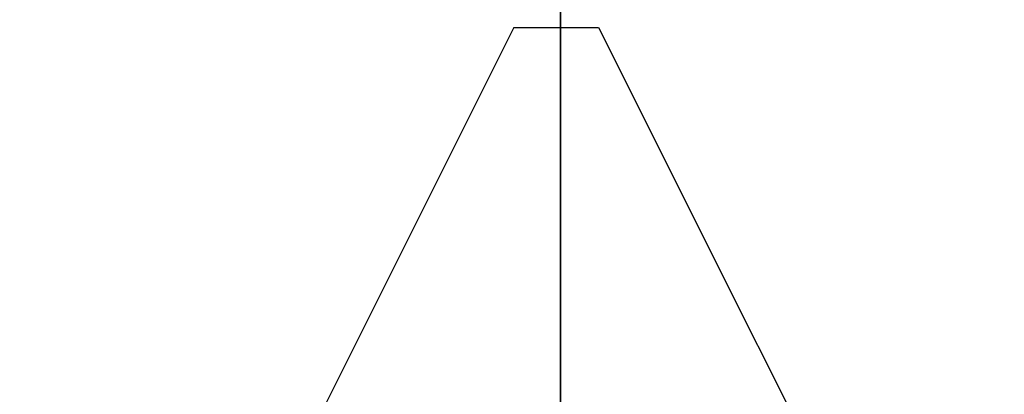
# Model space of a CAD drawing. Header units: millimetres. Extents: x -356 to 356, y -410 to 410.
# Tile 40 of 126: x -2.55 to 2.09, y -23.73 to -21.96. Entities that reach past the tile are written whole.
import ezdxf

# ---------------------------------------------------------------- set-up
doc = ezdxf.new("R2010")
doc.units = ezdxf.units.MM
doc.header["$MEASUREMENT"] = 0
doc.layers.add('1', color=7, linetype='Continuous')

msp = doc.modelspace()

# ---------------------------------------------------------------- linework, layer by layer
at = {"layer": '1', "color": 252, "extrusion": (-0.000237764, 0, 1)}
msp.add_lwpolyline([(-27.5494, 0), (-27.533, -0.9501), (-27.4838, -1.899), (-27.4019, -2.8457), (-27.2874, -3.789), (-27.1403, -4.7278), (-26.961, -5.6609), (-26.7495, -6.5874), (-26.5062, -7.5059), (-26.2314, -8.4155), (-25.9253, -9.3151), (-25.5883, -10.2036), (-25.2209, -11.0799), (-24.8235, -11.943), (-24.3965, -12.7919), (-23.9404, -13.6255), (-23.4559, -14.4429), (-22.9434, -15.2431), (-22.4036, -16.0251), (-21.8372, -16.788), (-21.2447, -17.5309), (-20.6269, -18.253), (-19.9847, -18.9532), (-19.3186, -19.6309), (-18.6295, -20.2852), (-17.9182, -20.9153), (-17.1857, -21.5205), (-16.4326, -22.1001), (-15.66, -22.6533), (-14.8688, -23.1795), (-14.0599, -23.6781), (-13.2343, -24.1484), (-12.3929, -24.59), (-11.5368, -25.0023), (-10.6669, -25.3848), (-9.7844, -25.7371), (-8.8902, -26.0586), (-7.9855, -26.3491), (-7.0713, -26.6083), (-6.1487, -26.8357), (-5.2188, -27.0311), (-4.2827, -27.1943), (-3.3415, -27.3251), (-2.3963, -27.4233), (-1.4484, -27.4889), (-0.4987, -27.5217), (0.4515, -27.5217), (1.4012, -27.4889), (2.3491, -27.4233), (3.2943, -27.3251), (4.2354, -27.1943), (5.1715, -27.0311), (6.1015, -26.8357), (7.0241, -26.6083), (7.9383, -26.3491), (8.843, -26.0586), (9.7372, -25.7371), (10.6197, -25.3848), (11.4895, -25.0023), (12.3457, -24.59), (13.1871, -24.1484), (14.0127, -23.6781), (14.8216, -23.1795), (15.6128, -22.6533), (16.3854, -22.1001), (17.1384, -21.5205), (17.871, -20.9153), (18.5823, -20.2852), (19.2714, -19.6309), (19.9374, -18.9532), (20.5797, -18.253), (21.1975, -17.5309), (21.7899, -16.788), (22.3564, -16.0251), (22.8962, -15.2431), (23.4087, -14.4429), (23.8932, -13.6255), (24.3493, -12.7919), (24.7763, -11.943), (25.1737, -11.0799), (25.5411, -10.2036), (25.8781, -9.3151), (26.1842, -8.4155), (26.459, -7.5059), (26.7023, -6.5874), (26.9138, -5.6609), (27.0931, -4.7278), (27.2401, -3.789), (27.3547, -2.8457), (27.4366, -1.899), (27.4858, -0.9501), (27.5022, 0)], dxfattribs=at)
at = {"layer": '1', "color": 252, "extrusion": (-8.22423e-05, 0, 1)}
msp.add_lwpolyline([(-26.5341, 0), (-26.5183, -0.9156), (-26.4709, -1.8301), (-26.3919, -2.7424), (-26.2815, -3.6514), (-26.1399, -4.5561), (-25.967, -5.4553), (-25.7633, -6.3481), (-25.5288, -7.2332), (-25.2639, -8.1098), (-24.969, -8.9767), (-24.6443, -9.8329), (-24.2902, -10.6774), (-23.9072, -11.5092), (-23.4957, -12.3272), (-23.0562, -13.1306), (-22.5892, -13.9183), (-22.0954, -14.6894), (-21.5752, -15.443), (-21.0293, -16.1782), (-20.4584, -16.8941), (-19.8631, -17.5899), (-19.2441, -18.2648), (-18.6022, -18.9178), (-17.9382, -19.5483), (-17.2528, -20.1556), (-16.5468, -20.7388), (-15.8211, -21.2973), (-15.0766, -21.8304), (-14.3141, -22.3375), (-13.5346, -22.818), (-12.7389, -23.2712), (-11.9281, -23.6968), (-11.1031, -24.0941), (-10.2648, -24.4627), (-9.4144, -24.8021), (-8.5527, -25.112), (-7.6808, -25.392), (-6.7998, -25.6417), (-5.9107, -25.8608), (-5.0146, -26.0492), (-4.1125, -26.2064), (-3.2055, -26.3325), (-2.2947, -26.4272), (-1.3812, -26.4903), (-0.466, -26.5219), (0.4497, -26.5219), (1.3649, -26.4903), (2.2784, -26.4272), (3.1892, -26.3325), (4.0962, -26.2064), (4.9983, -26.0492), (5.8944, -25.8608), (6.7835, -25.6417), (7.6645, -25.392), (8.5364, -25.112), (9.398, -24.8021), (10.2485, -24.4627), (11.0868, -24.0941), (11.9118, -23.6968), (12.7226, -23.2712), (13.5183, -22.818), (14.2978, -22.3375), (15.0603, -21.8304), (15.8048, -21.2973), (16.5305, -20.7388), (17.2364, -20.1556), (17.9218, -19.5483), (18.5859, -18.9178), (19.2278, -18.2648), (19.8468, -17.5899), (20.4421, -16.8941), (21.013, -16.1782), (21.5589, -15.443), (22.0791, -14.6894), (22.5729, -13.9183), (23.0399, -13.1306), (23.4794, -12.3272), (23.8908, -11.5092), (24.2739, -10.6774), (24.6279, -9.8329), (24.9526, -8.9767), (25.2476, -8.1098), (25.5125, -7.2332), (25.7469, -6.3481), (25.9507, -5.4553), (26.1235, -4.5561), (26.2652, -3.6514), (26.3756, -2.7424), (26.4545, -1.8301), (26.5019, -0.9156), (26.5177, 0)], dxfattribs=at)
at = {"layer": '1', "color": 252}
for points in [[(0, -25), (0, -4.6)], [(0, -25), (0, -4.6)], [(0, -5), (0, -26.026)], [(0, -5), (0, -26.026)], [(-0.2205, -22), (-1.7205, -25)], [(-0.2205, -22), (0.1795, -22)], [(0.1795, -22), (1.6795, -25)]]:
    msp.add_lwpolyline(points, dxfattribs=at)
at = {"layer": '1', "color": 252, "extrusion": (0, 1, 0)}
for points in [[(0.2205, -50.2293), (0.2204, -50.2338), (0.2203, -50.2382), (0.22, -50.2428), (0.2197, -50.2473), (0.2192, -50.2519), (0.2186, -50.2565), (0.218, -50.2611), (0.2172, -50.2657), (0.2162, -50.2704), (0.2152, -50.275), (0.2141, -50.2797), (0.2128, -50.2844), (0.2114, -50.289), (0.2099, -50.2937), (0.2082, -50.2983), (0.2065, -50.3029), (0.2046, -50.3075), (0.2026, -50.3121), (0.2004, -50.3167), (0.1982, -50.3212), (0.1958, -50.3257), (0.1933, -50.3301), (0.1906, -50.3344), (0.1879, -50.3388), (0.185, -50.343), (0.1821, -50.3472), (0.179, -50.3513), (0.1758, -50.3554), (0.1725, -50.3594), (0.169, -50.3632), (0.1655, -50.367), (0.1619, -50.3707), (0.1582, -50.3744), (0.1544, -50.3779), (0.1505, -50.3813), (0.1466, -50.3846), (0.1425, -50.3878), (0.1384, -50.3909), (0.1342, -50.3939), (0.1299, -50.3967), (0.1256, -50.3995), (0.1212, -50.4021), (0.1168, -50.4046), (0.1124, -50.407), (0.1078, -50.4092), (0.1033, -50.4114), (0.0987, -50.4134), (0.0941, -50.4153), (0.0895, -50.417), (0.0848, -50.4187), (0.0802, -50.4202), (0.0755, -50.4216), (0.0709, -50.4229), (0.0662, -50.424), (0.0615, -50.4251), (0.0569, -50.426), (0.0523, -50.4268), (0.0476, -50.4275), (0.043, -50.4281), (0.0385, -50.4285), (0.0339, -50.4289), (0.0294, -50.4291), (0.0249, -50.4293), (0.0205, -50.4293), (0.0161, -50.4293), (0.0116, -50.4291), (0.0071, -50.4289), (0.0025, -50.4285), (-0.002, -50.4281), (-0.0066, -50.4275), (-0.0113, -50.4268), (-0.0159, -50.426), (-0.0205, -50.4251), (-0.0252, -50.424), (-0.0299, -50.4229), (-0.0345, -50.4216), (-0.0392, -50.4202), (-0.0439, -50.4187), (-0.0485, -50.417), (-0.0531, -50.4153), (-0.0577, -50.4134), (-0.0623, -50.4114), (-0.0669, -50.4092), (-0.0714, -50.407), (-0.0758, -50.4046), (-0.0803, -50.4021), (-0.0846, -50.3995), (-0.0889, -50.3967), (-0.0932, -50.3939), (-0.0974, -50.3909), (-0.1015, -50.3878), (-0.1056, -50.3846), (-0.1095, -50.3813), (-0.1134, -50.3779), (-0.1172, -50.3744), (-0.1209, -50.3707), (-0.1245, -50.367), (-0.1281, -50.3632), (-0.1315, -50.3594), (-0.1348, -50.3554), (-0.138, -50.3513), (-0.1411, -50.3472), (-0.144, -50.343), (-0.1469, -50.3388), (-0.1496, -50.3344), (-0.1523, -50.3301), (-0.1548, -50.3257), (-0.1572, -50.3212), (-0.1594, -50.3167), (-0.1616, -50.3121), (-0.1636, -50.3075), (-0.1655, -50.3029), (-0.1672, -50.2983), (-0.1689, -50.2937), (-0.1704, -50.289), (-0.1718, -50.2844), (-0.1731, -50.2797), (-0.1742, -50.275), (-0.1752, -50.2704), (-0.1762, -50.2657), (-0.177, -50.2611), (-0.1777, -50.2565), (-0.1782, -50.2519), (-0.1787, -50.2473), (-0.1791, -50.2428), (-0.1793, -50.2382), (-0.1795, -50.2338), (-0.1795, -50.2293)], [(-0.1795, -50.2293), (-0.1795, -50.2249), (-0.1793, -50.2204), (-0.1791, -50.2159), (-0.1787, -50.2114), (-0.1782, -50.2068), (-0.1777, -50.2022), (-0.177, -50.1976), (-0.1762, -50.1929), (-0.1752, -50.1883), (-0.1742, -50.1836), (-0.1731, -50.179), (-0.1718, -50.1743), (-0.1704, -50.1696), (-0.1689, -50.165), (-0.1672, -50.1603), (-0.1655, -50.1557), (-0.1636, -50.1511), (-0.1616, -50.1465), (-0.1594, -50.142), (-0.1572, -50.1375), (-0.1548, -50.133), (-0.1523, -50.1286), (-0.1496, -50.1242), (-0.1469, -50.1199), (-0.144, -50.1156), (-0.1411, -50.1114), (-0.138, -50.1073), (-0.1348, -50.1033), (-0.1315, -50.0993), (-0.1281, -50.0954), (-0.1245, -50.0916), (-0.1209, -50.0879), (-0.1172, -50.0843), (-0.1134, -50.0808), (-0.1095, -50.0774), (-0.1056, -50.0741), (-0.1015, -50.0709), (-0.0974, -50.0678), (-0.0932, -50.0648), (-0.0889, -50.0619), (-0.0846, -50.0592), (-0.0803, -50.0566), (-0.0758, -50.0541), (-0.0714, -50.0517), (-0.0669, -50.0494), (-0.0623, -50.0473), (-0.0577, -50.0453), (-0.0531, -50.0434), (-0.0485, -50.0416), (-0.0439, -50.04), (-0.0392, -50.0384), (-0.0345, -50.037), (-0.0299, -50.0358), (-0.0252, -50.0346), (-0.0205, -50.0336), (-0.0159, -50.0327), (-0.0113, -50.0319), (-0.0066, -50.0312), (-0.002, -50.0306), (0.0025, -50.0301), (0.0071, -50.0298), (0.0116, -50.0295), (0.0161, -50.0294), (0.0205, -50.0293), (0.0249, -50.0294), (0.0294, -50.0295), (0.0339, -50.0298), (0.0385, -50.0301), (0.043, -50.0306), (0.0476, -50.0312), (0.0523, -50.0319), (0.0569, -50.0327), (0.0615, -50.0336), (0.0662, -50.0346), (0.0709, -50.0358), (0.0755, -50.037), (0.0802, -50.0384), (0.0848, -50.04), (0.0895, -50.0416), (0.0941, -50.0434), (0.0987, -50.0453), (0.1033, -50.0473), (0.1078, -50.0494), (0.1124, -50.0517), (0.1168, -50.0541), (0.1212, -50.0566), (0.1256, -50.0592), (0.1299, -50.0619), (0.1342, -50.0648), (0.1384, -50.0678), (0.1425, -50.0709), (0.1466, -50.0741), (0.1505, -50.0774), (0.1544, -50.0808), (0.1582, -50.0843), (0.1619, -50.0879), (0.1655, -50.0916), (0.169, -50.0954), (0.1725, -50.0993), (0.1758, -50.1033), (0.179, -50.1073), (0.1821, -50.1114), (0.185, -50.1156), (0.1879, -50.1199), (0.1906, -50.1242), (0.1933, -50.1286), (0.1958, -50.133), (0.1982, -50.1375), (0.2004, -50.142), (0.2026, -50.1465), (0.2046, -50.1511), (0.2065, -50.1557), (0.2082, -50.1603), (0.2099, -50.165), (0.2114, -50.1696), (0.2128, -50.1743), (0.2141, -50.179), (0.2152, -50.1836), (0.2162, -50.1883), (0.2172, -50.1929), (0.218, -50.1976), (0.2186, -50.2022), (0.2192, -50.2068), (0.2197, -50.2114), (0.22, -50.2159), (0.2203, -50.2204), (0.2204, -50.2249), (0.2205, -50.2293)], [(-0.9145, -50.2293), (-0.9139, -50.1969), (-0.9123, -50.1645), (-0.9094, -50.1321), (-0.9055, -50.0999), (-0.9005, -50.0679), (-0.8943, -50.036), (-0.887, -50.0044), (-0.8787, -49.973), (-0.8692, -49.9419), (-0.8587, -49.9112), (-0.8472, -49.8809), (-0.8345, -49.851), (-0.8209, -49.8216), (-0.8062, -49.7926), (-0.7906, -49.7642), (-0.774, -49.7363), (-0.7564, -49.709), (-0.7378, -49.6824), (-0.7184, -49.6564), (-0.6981, -49.6311), (-0.6769, -49.6065), (-0.6548, -49.5827), (-0.632, -49.5596), (-0.6083, -49.5374), (-0.584, -49.516), (-0.5588, -49.4954), (-0.533, -49.4758), (-0.5065, -49.457), (-0.4794, -49.4392), (-0.4517, -49.4223), (-0.4234, -49.4064), (-0.3946, -49.3915), (-0.3652, -49.3776), (-0.3354, -49.3647), (-0.3052, -49.3529), (-0.2746, -49.3421), (-0.2436, -49.3324), (-0.2123, -49.3238), (-0.1808, -49.3162), (-0.149, -49.3098), (-0.1169, -49.3045), (-0.0848, -49.3003), (-0.0525, -49.2972), (-0.0201, -49.2952), (0.0124, -49.2944), (0.0448, -49.2946), (0.0773, -49.296), (0.1096, -49.2986), (0.1419, -49.3022), (0.174, -49.307), (0.2059, -49.3129), (0.2376, -49.3199), (0.269, -49.328), (0.3002, -49.3371), (0.3309, -49.3474), (0.3614, -49.3587), (0.3914, -49.371), (0.4209, -49.3844), (0.45, -49.3988), (0.4786, -49.4142), (0.5066, -49.4306), (0.534, -49.448), (0.5608, -49.4663), (0.587, -49.4855), (0.6125, -49.5056), (0.6372, -49.5266), (0.6613, -49.5484), (0.6845, -49.5711), (0.707, -49.5945), (0.7286, -49.6187), (0.7493, -49.6436), (0.7692, -49.6693), (0.7882, -49.6956), (0.8063, -49.7226), (0.8234, -49.7502), (0.8395, -49.7783), (0.8547, -49.807), (0.8688, -49.8362), (0.882, -49.8659), (0.8941, -49.896), (0.9051, -49.9265), (0.9151, -49.9574), (0.924, -49.9886), (0.9318, -50.0201), (0.9385, -50.0519), (0.9441, -50.0839), (0.9486, -50.116), (0.952, -50.1483), (0.9542, -50.1807), (0.9554, -50.2131), (0.9554, -50.2456), (0.9542, -50.278), (0.952, -50.3104), (0.9486, -50.3426), (0.9441, -50.3748), (0.9385, -50.4068), (0.9318, -50.4385), (0.924, -50.47), (0.9151, -50.5012), (0.9051, -50.5321), (0.8941, -50.5626), (0.882, -50.5927), (0.8688, -50.6224), (0.8547, -50.6516), (0.8395, -50.6803), (0.8234, -50.7085), (0.8063, -50.7361), (0.7882, -50.763), (0.7692, -50.7894), (0.7493, -50.815), (0.7286, -50.8399), (0.707, -50.8642), (0.6845, -50.8876), (0.6613, -50.9102), (0.6372, -50.9321), (0.6125, -50.9531), (0.587, -50.9732), (0.5608, -50.9924), (0.534, -51.0107), (0.5066, -51.028), (0.4786, -51.0444), (0.45, -51.0598), (0.4209, -51.0742), (0.3914, -51.0876), (0.3614, -51.1), (0.3309, -51.1113), (0.3002, -51.1215), (0.269, -51.1307), (0.2376, -51.1388), (0.2059, -51.1458), (0.174, -51.1516), (0.1419, -51.1564), (0.1096, -51.1601), (0.0773, -51.1626), (0.0448, -51.164), (0.0124, -51.1643), (-0.0201, -51.1634), (-0.0525, -51.1615), (-0.0848, -51.1584), (-0.1169, -51.1542), (-0.149, -51.1488), (-0.1808, -51.1424), (-0.2123, -51.1349), (-0.2436, -51.1262), (-0.2746, -51.1165), (-0.3052, -51.1058), (-0.3354, -51.0939), (-0.3652, -51.0811), (-0.3946, -51.0672), (-0.4234, -51.0522), (-0.4517, -51.0363), (-0.4794, -51.0195), (-0.5065, -51.0016), (-0.533, -50.9829), (-0.5588, -50.9632), (-0.584, -50.9427), (-0.6083, -50.9213), (-0.632, -50.899), (-0.6548, -50.876), (-0.6769, -50.8521), (-0.6981, -50.8276), (-0.7184, -50.8023), (-0.7378, -50.7763), (-0.7564, -50.7496), (-0.774, -50.7224), (-0.7906, -50.6945), (-0.8062, -50.6661), (-0.8209, -50.6371), (-0.8345, -50.6076), (-0.8472, -50.5777), (-0.8587, -50.5474), (-0.8692, -50.5167), (-0.8787, -50.4857), (-0.887, -50.4543), (-0.8943, -50.4227), (-0.9005, -50.3908), (-0.9055, -50.3587), (-0.9094, -50.3265), (-0.9123, -50.2942), (-0.9139, -50.2618), (-0.9145, -50.2293)]]:
    msp.add_lwpolyline(points, dxfattribs=at)
at = {"layer": '1', "color": 252, "extrusion": (1, 0, 0)}
for points in [[(-22, -50.4293), (-22, -50.0293)], [(-22, -50.0293), (-25, -48.5293)], [(-22, -50.4293), (-25, -51.9293)]]:
    msp.add_lwpolyline(points, dxfattribs=at)

doc.saveas('drawing.dxf')
